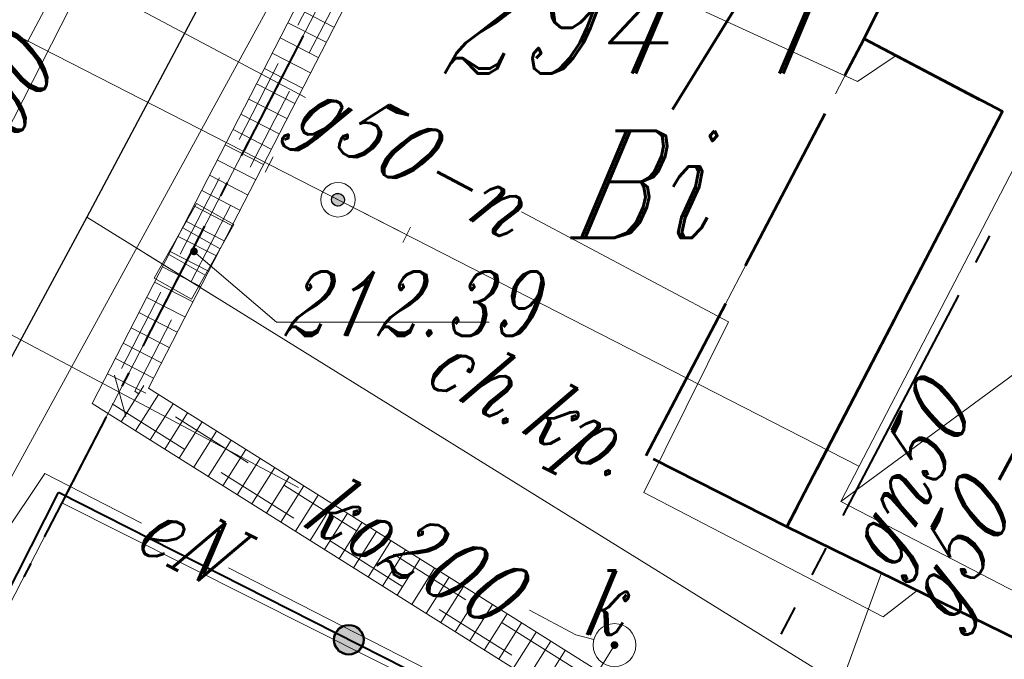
# Model space of a CAD drawing. Header units: millimetres. Extents: x -368 to -158, y 9368 to 9578.
# Tile 31 of 48: x -295 to -283, y 9534 to 9541. Entities that reach past the tile are written whole.
import ezdxf
from ezdxf.enums import TextEntityAlignment as Align

# ---------------------------------------------------------------- set-up
doc = ezdxf.new("R2010")
doc.units = ezdxf.units.MM
for name, pattern in [('Rakowicka 531_1 wstępna wersja$0$EGBN11-500', [2.5, 2, -0.5]), ('Rakowicka 531_1 wstępna wersja$0$KTCR02-500', [1.5, 1, -0.5]), ('Rakowicka 531_1 wstępna wersja$0$KTPL01-500', [2, 1.5, -0.5])]:
    doc.linetypes.add(name, pattern=pattern)
for name, color, linetype, lineweight in [('-- CO_z', 51, 'Continuous', 9), ('Rakowicka 531_1 wstępna wersja$0$EGBB01', 250, 'Continuous', 0), ('Rakowicka 531_1 wstępna wersja$0$EGBD03', 250, 'Continuous', 0), ('Rakowicka 531_1 wstępna wersja$0$EGBN11', 250, 'Continuous', 0), ('Rakowicka 531_1 wstępna wersja$0$EGBU01', 250, 'Continuous', 0), ('Rakowicka 531_1 wstępna wersja$0$EPGPO_216', 7, 'Continuous', 0), ('Rakowicka 531_1 wstępna wersja$0$EPUPZ_251', 7, 'Continuous', 0), ('Rakowicka 531_1 wstępna wersja$0$KTCR02', 250, 'Continuous', 0), ('Rakowicka 531_1 wstępna wersja$0$KTOK05_01', 250, 'Continuous', 0), ('Rakowicka 531_1 wstępna wersja$0$KTPL01', 250, 'Continuous', 0), ('Rakowicka 531_1 wstępna wersja$0$PRGG04', 250, 'Continuous', 0), ('Rakowicka 531_1 wstępna wersja$0$SUOP03_13', 250, 'Continuous', 0), ('Rakowicka 531_1 wstępna wersja$0$SUPE_01', 250, 'Continuous', 0), ('Rakowicka 531_1 wstępna wersja$0$SUPG_01', 250, 'Continuous', 0), ('Rakowicka 531_1 wstępna wersja$0$SUPK_01', 250, 'Continuous', 0), ('Rakowicka 531_1 wstępna wersja$0$SUPT_01', 250, 'Continuous', 0), ('Rakowicka 531_1 wstępna wersja$0$SUPW_01', 250, 'Continuous', 0), ('Rakowicka 531_1 wstępna wersja$0$SUUS05', 250, 'Continuous', 0), ('Rakowicka 531_1 wstępna wersja$0$SUUS15_05_K', 250, 'Continuous', 0)]:
    doc.layers.add(name, color=color, linetype=linetype, lineweight=lineweight)
doc.layers.add('-- RAMKA', color=11, linetype='Continuous')
doc.layers.add('Rakowicka 531_1 wstępna wersja$0$GULKDK', color=7, linetype='Continuous', lineweight=13, true_color=0x0a0909)
doc.layers.add('Rakowicka 531_1 wstępna wersja$0$GUPKSH', color=7, linetype='Continuous', lineweight=0, true_color=0x803300)
doc.styles.add('Rakowicka 531_1 wstępna wersja$0$Style-ITALIC_1250 I 0.20944', font='ITALIC_1250.shx', dxfattribs={"oblique": 12})

# ---------------------------------------------------------------- blocks, each defined once
blk = doc.blocks.new('Rakowicka 531_1 wstępna wersja$0$GUPKSH1')
at = {"layer": 'Rakowicka 531_1 wstępna wersja$0$GUPKSH', "linetype": 'Continuous', "lineweight": 13}
blk.add_hatch(color=36, dxfattribs=at).paths.add_polyline_path([(0, -0.45), (-0.11647, -0.43467), (-0.225, -0.38971), (-0.3182, -0.3182), (-0.38971, -0.225), (-0.43467, -0.11647), (-0.45, 0), (-0.43467, 0.11647), (-0.38971, 0.225), (-0.3182, 0.3182), (-0.225, 0.38971), (-0.11647, 0.43467), (0, 0.45), (0.11647, 0.43467), (0.225, 0.38971), (0.3182, 0.3182), (0.38971, 0.225), (0.43467, 0.11647), (0.45, 0), (0.43467, -0.11647), (0.38971, -0.225), (0.3182, -0.3182), (0.225, -0.38971), (0.11647, -0.43467)])
blk = doc.blocks.new('Rakowicka 531_1 wstępna wersja$0$GULKDK2')
at = {"color": 0, "flags": 128}
blk.add_lwpolyline([(0, 2.5), (0, -2.5)], dxfattribs=at)
blk = doc.blocks.new('Rakowicka 531_1 wstępna wersja$0$GULKDK1')
at = {"color": 0, "flags": 128}
blk.add_lwpolyline([(0, 2.5), (0, -2.5)], dxfattribs=at)
blk = doc.blocks.new('Rakowicka 531_1 wstępna wersja$0$SUUS05')
at = {"layer": 'Rakowicka 531_1 wstępna wersja$0$SUUS05', "color": 250, "linetype": 'Continuous', "lineweight": 13}
for p, q in [((-0.175, -0.25), (-0.175, 0.25)), ((0.175, 0.25), (0.175, -0.25))]:
    blk.add_line(p, q, dxfattribs=at)
at = {"layer": 'Rakowicka 531_1 wstępna wersja$0$SUUS05', "color": 250, "linetype": 'Continuous', "lineweight": 13, "flags": 128}
blk.add_lwpolyline([(-0.5, -0.25), (0.5, -0.25), (0.5, 0.25), (-0.5, 0.25), (-0.5, -0.25)], close=True, dxfattribs=at)
blk = doc.blocks.new('Rakowicka 531_1 wstępna wersja$0$SUUS15_05_K')
at = {"layer": 'Rakowicka 531_1 wstępna wersja$0$SUUS15_05_K', "color": 36, "linetype": 'Continuous', "lineweight": 13}
blk.add_circle((0, 0), 0.25, dxfattribs=at)
blk = doc.blocks.new('Rakowicka 531_1 wstępna wersja')
at = {"layer": 'Rakowicka 531_1 wstępna wersja$0$KTOK05_01', "linetype": 'Continuous', "lineweight": 40}
h = blk.add_hatch(color=250, dxfattribs=at)
edge = h.paths.add_edge_path()
edge.add_arc((7425316.664, 5549104.892), 0.17, 0, 360)
at = {"layer": 'Rakowicka 531_1 wstępna wersja$0$EGBB01', "color": 250, "linetype": 'Continuous', "lineweight": 53, "flags": 128}
blk.add_lwpolyline([(7425321.77, 5549106.21), (7425324.28, 5549111.05), (7425322.67, 5549111.9), (7425325.03, 5549116.66), (7425326.59, 5549115.76), (7425328.55, 5549119.68), (7425341.8, 5549113.09), (7425335.07, 5549099.71), (7425329.86, 5549102.25), (7425321.77, 5549106.21)], close=True, dxfattribs=at)
at = {"layer": 'Rakowicka 531_1 wstępna wersja$0$EGBD03', "color": 96, "linetype": 'Continuous', "lineweight": 13, "flags": 128}
for points in [[(7425324.18, 5549127.474), (7425322.67, 5549124.6), (7425313.32, 5549106.49), (7425303.71, 5549087.75), (7425295.44, 5549072.28), (7425282.33, 5549080.89), (7425294.19, 5549103.78), (7425296.9, 5549108.89), (7425302.92, 5549120.41), (7425305.61, 5549125.48), (7425304.7, 5549125.97), (7425309.344, 5549134.875)], [(7425330.541, 5549078.787), (7425329.63, 5549076.9), (7425328.84, 5549075.25), (7425311.48, 5549083.92), (7425305.85, 5549086.73), (7425303.71, 5549087.75), (7425313.32, 5549106.49), (7425334.47, 5549095.85), (7425337.41, 5549094.37), (7425337.57, 5549094.29), (7425336.35, 5549091.95), (7425336.681, 5549091.785)]]:
    blk.add_lwpolyline(points, dxfattribs=at)
blk.add_lwpolyline([(7425322.67, 5549124.6), (7425344.1, 5549113.78), (7425334.47, 5549095.85), (7425313.32, 5549106.49), (7425322.67, 5549124.6)], close=True, dxfattribs=at)
at = {"layer": 'Rakowicka 531_1 wstępna wersja$0$EGBN11', "color": 250, "linetype": 'Rakowicka 531_1 wstępna wersja$0$EGBN11-500', "lineweight": 53, "flags": 128}
blk.add_lwpolyline([(7425320.13, 5549107.04), (7425322.67, 5549111.9), (7425324.28, 5549111.05), (7425321.77, 5549106.21), (7425320.13, 5549107.04)], close=True, dxfattribs=at)
at = {"layer": 'Rakowicka 531_1 wstępna wersja$0$EPGPO_216', "color": 8, "linetype": 'Continuous', "lineweight": 40}
for p, q in [((7425316.131, 5549111.935), (7425315.443, 5549110.602)), ((7425314.984, 5549109.714), (7425314.296, 5549108.381))]:
    blk.add_line(p, q, dxfattribs=at)
at = {"layer": 'Rakowicka 531_1 wstępna wersja$0$EPGPO_216', "color": 8, "linetype": 'Continuous', "lineweight": 40, "flags": 128}
blk.add_lwpolyline([(7425313.837, 5549107.492), (7425313.32, 5549106.49), (7425313.15, 5549106.159)], dxfattribs=at)
at = {"layer": 'Rakowicka 531_1 wstępna wersja$0$EPUPZ_251', "color": 8, "linetype": 'Continuous', "lineweight": 40}
for p, q in [((7425316.131, 5549111.935), (7425315.672, 5549111.046)), ((7425315.489, 5549110.691), (7425315.409, 5549110.536)), ((7425315.248, 5549110.225), (7425315.168, 5549110.069)), ((7425314.984, 5549109.714), (7425314.526, 5549108.825)), ((7425314.342, 5549108.47), (7425314.262, 5549108.314)), ((7425314.101, 5549108.003), (7425314.021, 5549107.848)), ((7425313.837, 5549107.492), (7425313.379, 5549106.604)), ((7425313.196, 5549106.248), (7425313.116, 5549106.092)), ((7425312.957, 5549105.781), (7425312.877, 5549105.625))]:
    blk.add_line(p, q, dxfattribs=at)
at = {"layer": 'Rakowicka 531_1 wstępna wersja$0$GULKDK', "color": 18, "linetype": 'Continuous', "lineweight": 13, "true_color": 0x0a0909, "flags": 128}
for points in [[(7425328.392, 5549099.357), (7425320.427, 5549103.397), (7425313.674, 5549107.646), (7425316.941, 5549114.007), (7425317.267, 5549114.672), (7425319.898, 5549119.788), (7425321.57, 5549118.917)], [(7425328.618, 5549099.803), (7425320.673, 5549103.833), (7425314.328, 5549107.826), (7425317.389, 5549113.783), (7425317.713, 5549114.448), (7425320.112, 5549119.112), (7425321.34, 5549118.473)]]:
    blk.add_lwpolyline(points, dxfattribs=at)
at = {"layer": 'Rakowicka 531_1 wstępna wersja$0$KTCR02', "color": 250, "linetype": 'Rakowicka 531_1 wstępna wersja$0$KTCR02-500', "lineweight": 13, "flags": 128}
blk.add_lwpolyline([(7425319.95, 5549119.62), (7425317.38, 5549114.62), (7425317.04, 5549113.95), (7425313.83, 5549107.69), (7425320.49, 5549103.5), (7425328.494, 5549099.463), (7425328.4, 5549099.27), (7425328.27, 5549099), (7425320.288, 5549103.052), (7425313.28, 5549106.61), (7425309.444, 5549099.029), (7425306.08, 5549092.38), (7425303.78, 5549087.76), (7425305.85, 5549086.73), (7425311.48, 5549083.92), (7425314.97, 5549085.38), (7425316.48, 5549084.48), (7425315.28, 5549082.06), (7425320.1, 5549079.67)], dxfattribs=at)
blk.add_lwpolyline([(7425321.41, 5549118.57), (7425320.06, 5549119.28), (7425317.6, 5549114.5), (7425317.29, 5549113.84), (7425314.17, 5549107.79), (7425320.61, 5549103.73), (7425320.8, 5549103.61), (7425328.591, 5549099.659), (7425329.86, 5549102.25), (7425321.77, 5549106.21), (7425320.13, 5549107.04), (7425322.67, 5549111.9), (7425323.21, 5549112.98), (7425319.54, 5549114.8), (7425321.41, 5549118.57)], close=True, dxfattribs=at)
at = {"layer": 'Rakowicka 531_1 wstępna wersja$0$KTOK05_01', "color": 250, "linetype": 'Continuous', "lineweight": 40, "flags": 128}
for points in [[(7425303.78, 5549087.76), (7425306.08, 5549092.38), (7425309.444, 5549099.029), (7425313.28, 5549106.61)], [(7425333.42, 5549096.48), (7425328.27, 5549099), (7425320.288, 5549103.052), (7425313.28, 5549106.61)]]:
    blk.add_lwpolyline(points, dxfattribs=at)
at = {"layer": 'Rakowicka 531_1 wstępna wersja$0$KTOK05_01', "color": 250, "linetype": 'Continuous', "lineweight": 40}
for radius in [0.175, 0.17]:
    blk.add_circle((7425316.664, 5549104.892), radius, dxfattribs=at)
at = {"layer": 'Rakowicka 531_1 wstępna wersja$0$KTPL01', "color": 250, "linetype": 'Rakowicka 531_1 wstępna wersja$0$KTPL01-500', "lineweight": 13, "flags": 128}
blk.add_lwpolyline([(7425313.518, 5549096.856), (7425309.444, 5549099.029), (7425313.28, 5549106.61), (7425320.288, 5549103.052)], dxfattribs=at)
at = {"layer": 'Rakowicka 531_1 wstępna wersja$0$PRGG04', "color": 8, "linetype": 'Continuous', "lineweight": 40}
for p, q in [((7425324.129, 5549109.601), (7425323.966, 5549109.291)), ((7425323.767, 5549108.91), (7425322.422, 5549106.341)), ((7425322.222, 5549105.96), (7425322.06, 5549105.65)), ((7425321.861, 5549105.269), (7425321.698, 5549104.959))]:
    blk.add_line(p, q, dxfattribs=at)
at = {"layer": 'Rakowicka 531_1 wstępna wersja$0$SUOP03_13', "color": 1, "linetype": 'Continuous', "lineweight": 30, "flags": 128}
blk.add_lwpolyline([(7425315.052, 5549112.534), (7425313.61, 5549109.82), (7425312.336, 5549107.461)], dxfattribs=at)
at = {"layer": 'Rakowicka 531_1 wstępna wersja$0$SUPE_01', "color": 1, "linetype": 'Continuous', "lineweight": 13}
blk.add_line((7425314.299, 5549109.393), (7425315.116, 5549108.886), dxfattribs=at)
at = {"layer": 'Rakowicka 531_1 wstępna wersja$0$SUPE_01', "color": 1, "linetype": 'Continuous', "lineweight": 13, "flags": 128}
for points in [[(7425313.61, 5549109.82), (7425315.052, 5549112.534), (7425316.715, 5549115.663)], [(7425312.212, 5549107.232), (7425312.336, 5549107.461), (7425313.61, 5549109.82)], [(7425313.61, 5549109.82), (7425322.12, 5549104.54), (7425325.252, 5549102.997)], [(7425314.248, 5549106.252), (7425313.12, 5549106.83), (7425312.11, 5549105.32), (7425309.1, 5549102.41), (7425307.64, 5549099.86), (7425307.126, 5549099.082)], [(7425329.498, 5549102.427), (7425329.41, 5549102.26), (7425328.08, 5549099.72), (7425324.7, 5549101.25), (7425323.72, 5549101.4), (7425315.263, 5549105.732)]]:
    blk.add_lwpolyline(points, dxfattribs=at)
at = {"layer": 'Rakowicka 531_1 wstępna wersja$0$SUPG_01', "color": 52, "linetype": 'Continuous', "lineweight": 13, "flags": 128}
for points in [[(7425313.528, 5549112.489), (7425311.097, 5549107.714)], [(7425313.744, 5549112.499), (7425316.161, 5549111.216)], [(7425318.676, 5549109.881), (7425321.09, 5549108.6), (7425320.1, 5549106.61), (7425322.89, 5549105.16), (7425323.287, 5549105.468)], [(7425321.79, 5549102.7), (7425322.87, 5549105.671)]]:
    blk.add_lwpolyline(points, dxfattribs=at)
at = {"layer": 'Rakowicka 531_1 wstępna wersja$0$SUPK_01', "color": 36, "linetype": 'Continuous', "lineweight": 13, "flags": 128}
for points in [[(7425308.25, 5549110.83), (7425316.079, 5549106.668)], [(7425318.771, 5549105.237), (7425319.31, 5549104.95), (7425319.518, 5549104.894)]]:
    blk.add_lwpolyline(points, dxfattribs=at)
at = {"layer": 'Rakowicka 531_1 wstępna wersja$0$SUPT_01', "color": 30, "linetype": 'Continuous', "lineweight": 13, "flags": 128}
for points in [[(7425310.523, 5549102.252), (7425312.64, 5549106.62), (7425316.55, 5549113.78), (7425316.606, 5549114.026)], [(7425318.464, 5549113.296), (7425322.59, 5549111.4), (7425323.044, 5549111.703)]]:
    blk.add_lwpolyline(points, dxfattribs=at)
at = {"layer": 'Rakowicka 531_1 wstępna wersja$0$SUPW_01', "color": 5, "linetype": 'Continuous', "lineweight": 13, "flags": 128}
blk.add_lwpolyline([(7425318.501, 5549122.458), (7425317.87, 5549121.18), (7425312.918, 5549111.865)], dxfattribs=at)
at = {"layer": 'Rakowicka 531_1 wstępna wersja$0$SUUS15_05_K', "color": 36, "linetype": 'Continuous', "lineweight": 13, "flags": 128}
for points in [[(7425314.86, 5549109.42), (7425315.821, 5549108.596), (7425318.299, 5549108.596)], [(7425319.76, 5549104.83), (7425318.528, 5549102.838), (7425316.023, 5549102.838)]]:
    blk.add_lwpolyline(points, dxfattribs=at)
at = {"layer": 'Rakowicka 531_1 wstępna wersja$0$GULKDK', "color": 18, "linetype": 'Continuous', "lineweight": 13, "true_color": 0x0a0909, "xscale": 0.1, "yscale": 0.1, "zscale": 0.1}
for name, p, rotation in [('Rakowicka 531_1 wstępna wersja$0$GULKDK2', (7425316.269, 5549112.15), 62.81117513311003), ('Rakowicka 531_1 wstępna wersja$0$GULKDK2', (7425316.269, 5549112.15), 62.81117513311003), ('Rakowicka 531_1 wstępna wersja$0$GULKDK2', (7425316.177, 5549111.972), 62.81117513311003), ('Rakowicka 531_1 wstępna wersja$0$GULKDK2', (7425316.177, 5549111.972), 62.81117513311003), ('Rakowicka 531_1 wstępna wersja$0$GULKDK2', (7425316.086, 5549111.794), 62.81117513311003), ('Rakowicka 531_1 wstępna wersja$0$GULKDK2', (7425316.086, 5549111.794), 62.81117513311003), ('Rakowicka 531_1 wstępna wersja$0$GULKDK2', (7425315.994, 5549111.616), 62.81117513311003), ('Rakowicka 531_1 wstępna wersja$0$GULKDK2', (7425315.994, 5549111.616), 62.81117513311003), ('Rakowicka 531_1 wstępna wersja$0$GULKDK2', (7425315.903, 5549111.438), 62.81117513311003), ('Rakowicka 531_1 wstępna wersja$0$GULKDK2', (7425315.903, 5549111.438), 62.81117513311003), ('Rakowicka 531_1 wstępna wersja$0$GULKDK2', (7425315.812, 5549111.26), 62.81117513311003), ('Rakowicka 531_1 wstępna wersja$0$GULKDK2', (7425315.812, 5549111.26), 62.81117513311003), ('Rakowicka 531_1 wstępna wersja$0$GULKDK2', (7425315.72, 5549111.082), 62.81117513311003), ('Rakowicka 531_1 wstępna wersja$0$GULKDK2', (7425315.72, 5549111.082), 62.81117513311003), ('Rakowicka 531_1 wstępna wersja$0$GULKDK2', (7425315.629, 5549110.904), 62.81117513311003), ('Rakowicka 531_1 wstępna wersja$0$GULKDK2', (7425315.629, 5549110.904), 62.81117513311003), ('Rakowicka 531_1 wstępna wersja$0$GULKDK2', (7425315.537, 5549110.727), 62.81117513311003), ('Rakowicka 531_1 wstępna wersja$0$GULKDK2', (7425315.537, 5549110.727), 62.81117513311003), ('Rakowicka 531_1 wstępna wersja$0$GULKDK2', (7425315.446, 5549110.549), 62.81117513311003), ('Rakowicka 531_1 wstępna wersja$0$GULKDK2', (7425315.446, 5549110.549), 62.81117513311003), ('Rakowicka 531_1 wstępna wersja$0$GULKDK2', (7425315.355, 5549110.371), 62.81117513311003), ('Rakowicka 531_1 wstępna wersja$0$GULKDK2', (7425315.355, 5549110.371), 62.81117513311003), ('Rakowicka 531_1 wstępna wersja$0$GULKDK2', (7425315.263, 5549110.193), 62.81117513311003), ('Rakowicka 531_1 wstępna wersja$0$GULKDK2', (7425315.263, 5549110.193), 62.81117513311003), ('Rakowicka 531_1 wstępna wersja$0$GULKDK2', (7425315.172, 5549110.015), 62.81117513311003), ('Rakowicka 531_1 wstępna wersja$0$GULKDK2', (7425315.172, 5549110.015), 62.81117513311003), ('Rakowicka 531_1 wstępna wersja$0$GULKDK2', (7425315.08, 5549109.837), 62.81117513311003), ('Rakowicka 531_1 wstępna wersja$0$GULKDK2', (7425315.08, 5549109.837), 62.81117513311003), ('Rakowicka 531_1 wstępna wersja$0$GULKDK2', (7425314.989, 5549109.659), 62.81117513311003), ('Rakowicka 531_1 wstępna wersja$0$GULKDK2', (7425314.989, 5549109.659), 62.81117513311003), ('Rakowicka 531_1 wstępna wersja$0$GULKDK2', (7425314.898, 5549109.481), 62.81117513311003), ('Rakowicka 531_1 wstępna wersja$0$GULKDK2', (7425314.898, 5549109.481), 62.81117513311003), ('Rakowicka 531_1 wstępna wersja$0$GULKDK2', (7425314.806, 5549109.303), 62.81117513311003), ('Rakowicka 531_1 wstępna wersja$0$GULKDK2', (7425314.806, 5549109.303), 62.81117513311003), ('Rakowicka 531_1 wstępna wersja$0$GULKDK2', (7425314.715, 5549109.125), 62.81117513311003), ('Rakowicka 531_1 wstępna wersja$0$GULKDK2', (7425314.715, 5549109.125), 62.81117513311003), ('Rakowicka 531_1 wstępna wersja$0$GULKDK2', (7425314.624, 5549108.948), 62.81117513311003), ('Rakowicka 531_1 wstępna wersja$0$GULKDK2', (7425314.624, 5549108.948), 62.81117513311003), ('Rakowicka 531_1 wstępna wersja$0$GULKDK2', (7425314.532, 5549108.77), 62.81117513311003), ('Rakowicka 531_1 wstępna wersja$0$GULKDK2', (7425314.532, 5549108.77), 62.81117513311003), ('Rakowicka 531_1 wstępna wersja$0$GULKDK2', (7425314.441, 5549108.592), 62.81117513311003), ('Rakowicka 531_1 wstępna wersja$0$GULKDK2', (7425314.441, 5549108.592), 62.81117513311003), ('Rakowicka 531_1 wstępna wersja$0$GULKDK2', (7425314.349, 5549108.414), 62.81117513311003), ('Rakowicka 531_1 wstępna wersja$0$GULKDK2', (7425314.349, 5549108.414), 62.81117513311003), ('Rakowicka 531_1 wstępna wersja$0$GULKDK2', (7425314.258, 5549108.236), 62.81117513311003), ('Rakowicka 531_1 wstępna wersja$0$GULKDK2', (7425314.258, 5549108.236), 62.81117513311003), ('Rakowicka 531_1 wstępna wersja$0$GULKDK2', (7425314.167, 5549108.058), 62.81117513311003), ('Rakowicka 531_1 wstępna wersja$0$GULKDK2', (7425314.167, 5549108.058), 62.81117513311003), ('Rakowicka 531_1 wstępna wersja$0$GULKDK2', (7425314.075, 5549107.88), 62.81117513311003), ('Rakowicka 531_1 wstępna wersja$0$GULKDK2', (7425314.075, 5549107.88), 62.81117513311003), ('Rakowicka 531_1 wstępna wersja$0$GULKDK1', (7425314.001, 5549107.736), 15.31485344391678), ('Rakowicka 531_1 wstępna wersja$0$GULKDK2', (7425314.144, 5549107.646), 147.8185317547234), ('Rakowicka 531_1 wstępna wersja$0$GULKDK2', (7425314.144, 5549107.646), 147.8185317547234), ('Rakowicka 531_1 wstępna wersja$0$GULKDK2', (7425314.313, 5549107.54), 147.8185317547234), ('Rakowicka 531_1 wstępna wersja$0$GULKDK2', (7425314.313, 5549107.54), 147.8185317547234), ('Rakowicka 531_1 wstępna wersja$0$GULKDK2', (7425314.483, 5549107.433), 147.8185317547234), ('Rakowicka 531_1 wstępna wersja$0$GULKDK2', (7425314.483, 5549107.433), 147.8185317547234), ('Rakowicka 531_1 wstępna wersja$0$GULKDK2', (7425314.652, 5549107.327), 147.8185317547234), ('Rakowicka 531_1 wstępna wersja$0$GULKDK2', (7425314.652, 5549107.327), 147.8185317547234), ('Rakowicka 531_1 wstępna wersja$0$GULKDK2', (7425314.821, 5549107.22), 147.8185317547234), ('Rakowicka 531_1 wstępna wersja$0$GULKDK2', (7425314.821, 5549107.22), 147.8185317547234), ('Rakowicka 531_1 wstępna wersja$0$GULKDK2', (7425314.99, 5549107.114), 147.8185317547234), ('Rakowicka 531_1 wstępna wersja$0$GULKDK2', (7425314.99, 5549107.114), 147.8185317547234), ('Rakowicka 531_1 wstępna wersja$0$GULKDK2', (7425315.16, 5549107.007), 147.8185317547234), ('Rakowicka 531_1 wstępna wersja$0$GULKDK2', (7425315.16, 5549107.007), 147.8185317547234), ('Rakowicka 531_1 wstępna wersja$0$GULKDK2', (7425315.329, 5549106.9), 147.8185317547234), ('Rakowicka 531_1 wstępna wersja$0$GULKDK2', (7425315.329, 5549106.9), 147.8185317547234), ('Rakowicka 531_1 wstępna wersja$0$GULKDK2', (7425315.498, 5549106.794), 147.8185317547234), ('Rakowicka 531_1 wstępna wersja$0$GULKDK2', (7425315.498, 5549106.794), 147.8185317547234), ('Rakowicka 531_1 wstępna wersja$0$GULKDK2', (7425315.668, 5549106.687), 147.8185317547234), ('Rakowicka 531_1 wstępna wersja$0$GULKDK2', (7425315.668, 5549106.687), 147.8185317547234), ('Rakowicka 531_1 wstępna wersja$0$GULKDK2', (7425315.837, 5549106.581), 147.8185317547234), ('Rakowicka 531_1 wstępna wersja$0$GULKDK2', (7425315.837, 5549106.581), 147.8185317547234), ('Rakowicka 531_1 wstępna wersja$0$GULKDK2', (7425316.006, 5549106.474), 147.8185317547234), ('Rakowicka 531_1 wstępna wersja$0$GULKDK2', (7425316.006, 5549106.474), 147.8185317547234), ('Rakowicka 531_1 wstępna wersja$0$GULKDK2', (7425316.175, 5549106.368), 147.8185317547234), ('Rakowicka 531_1 wstępna wersja$0$GULKDK2', (7425316.175, 5549106.368), 147.8185317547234), ('Rakowicka 531_1 wstępna wersja$0$GULKDK2', (7425316.345, 5549106.261), 147.8185317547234), ('Rakowicka 531_1 wstępna wersja$0$GULKDK2', (7425316.345, 5549106.261), 147.8185317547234), ('Rakowicka 531_1 wstępna wersja$0$GULKDK2', (7425316.514, 5549106.155), 147.8185317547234), ('Rakowicka 531_1 wstępna wersja$0$GULKDK2', (7425316.514, 5549106.155), 147.8185317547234), ('Rakowicka 531_1 wstępna wersja$0$GULKDK2', (7425316.683, 5549106.048), 147.8185317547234), ('Rakowicka 531_1 wstępna wersja$0$GULKDK2', (7425316.683, 5549106.048), 147.8185317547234), ('Rakowicka 531_1 wstępna wersja$0$GULKDK2', (7425316.852, 5549105.942), 147.8185317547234), ('Rakowicka 531_1 wstępna wersja$0$GULKDK2', (7425316.852, 5549105.942), 147.8185317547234), ('Rakowicka 531_1 wstępna wersja$0$GULKDK2', (7425317.022, 5549105.835), 147.8185317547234), ('Rakowicka 531_1 wstępna wersja$0$GULKDK2', (7425317.022, 5549105.835), 147.8185317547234), ('Rakowicka 531_1 wstępna wersja$0$GULKDK2', (7425317.191, 5549105.729), 147.8185317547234), ('Rakowicka 531_1 wstępna wersja$0$GULKDK2', (7425317.191, 5549105.729), 147.8185317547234), ('Rakowicka 531_1 wstępna wersja$0$GULKDK2', (7425317.36, 5549105.622), 147.8185317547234), ('Rakowicka 531_1 wstępna wersja$0$GULKDK2', (7425317.36, 5549105.622), 147.8185317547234), ('Rakowicka 531_1 wstępna wersja$0$GULKDK2', (7425317.53, 5549105.516), 147.8185317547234), ('Rakowicka 531_1 wstępna wersja$0$GULKDK2', (7425317.53, 5549105.516), 147.8185317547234), ('Rakowicka 531_1 wstępna wersja$0$GULKDK2', (7425317.699, 5549105.409), 147.8185317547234), ('Rakowicka 531_1 wstępna wersja$0$GULKDK2', (7425317.699, 5549105.409), 147.8185317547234), ('Rakowicka 531_1 wstępna wersja$0$GULKDK2', (7425317.868, 5549105.303), 147.8185317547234), ('Rakowicka 531_1 wstępna wersja$0$GULKDK2', (7425317.868, 5549105.303), 147.8185317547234), ('Rakowicka 531_1 wstępna wersja$0$GULKDK2', (7425318.037, 5549105.196), 147.8185317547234), ('Rakowicka 531_1 wstępna wersja$0$GULKDK2', (7425318.037, 5549105.196), 147.8185317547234), ('Rakowicka 531_1 wstępna wersja$0$GULKDK2', (7425318.207, 5549105.09), 147.8185317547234), ('Rakowicka 531_1 wstępna wersja$0$GULKDK2', (7425318.207, 5549105.09), 147.8185317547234), ('Rakowicka 531_1 wstępna wersja$0$GULKDK2', (7425318.376, 5549104.983), 147.8185317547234), ('Rakowicka 531_1 wstępna wersja$0$GULKDK2', (7425318.376, 5549104.983), 147.8185317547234), ('Rakowicka 531_1 wstępna wersja$0$GULKDK2', (7425318.545, 5549104.877), 147.8185317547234), ('Rakowicka 531_1 wstępna wersja$0$GULKDK2', (7425318.545, 5549104.877), 147.8185317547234), ('Rakowicka 531_1 wstępna wersja$0$GULKDK2', (7425318.714, 5549104.77), 147.8185317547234), ('Rakowicka 531_1 wstępna wersja$0$GULKDK2', (7425318.714, 5549104.77), 147.8185317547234), ('Rakowicka 531_1 wstępna wersja$0$GULKDK2', (7425318.884, 5549104.664), 147.8185317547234), ('Rakowicka 531_1 wstępna wersja$0$GULKDK2', (7425318.884, 5549104.664), 147.8185317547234), ('Rakowicka 531_1 wstępna wersja$0$GULKDK2', (7425319.053, 5549104.557), 147.8185317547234), ('Rakowicka 531_1 wstępna wersja$0$GULKDK2', (7425319.053, 5549104.557), 147.8185317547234)]:
    blk.add_blockref(name, p, dxfattribs=dict(at, rotation=rotation))
at = {"layer": 'Rakowicka 531_1 wstępna wersja$0$SUUS05', "color": 250, "linetype": 'Continuous', "lineweight": 13, "rotation": 60.5757356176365}
blk.add_blockref('Rakowicka 531_1 wstępna wersja$0$SUUS05', (7425314.86, 5549109.42), dxfattribs=at)
at = {"layer": 'Rakowicka 531_1 wstępna wersja$0$SUUS15_05_K', "color": 36, "linetype": 'Continuous', "lineweight": 13, "xscale": 0.1, "yscale": 0.1, "zscale": 0.1}
for p in [(7425314.86, 5549109.42), (7425319.76, 5549104.83)]:
    blk.add_blockref('Rakowicka 531_1 wstępna wersja$0$GUPKSH1', p, dxfattribs=at)
at = {"layer": 'Rakowicka 531_1 wstępna wersja$0$SUUS15_05_K', "color": 36, "linetype": 'Continuous', "lineweight": 13}
blk.add_blockref('Rakowicka 531_1 wstępna wersja$0$SUUS15_05_K', (7425319.76, 5549104.83), dxfattribs=at)
at = {"layer": 'Rakowicka 531_1 wstępna wersja$0$EGBD03', "color": 96, "linetype": 'Continuous', "lineweight": 30, "insert": (7425317.739, 5549111.076), "char_height": 1.25, "attachment_point": 7, "rotation": 359.9998, "line_spacing_factor": 0.6, "style": 'Rakowicka 531_1 wstępna wersja$0$Style-ITALIC_1250 I 0.20944'}
blk.add_mtext('\\H1x;\\W0.8;294/1', dxfattribs=at)
at = {"layer": 'Rakowicka 531_1 wstępna wersja$0$EGBU01', "color": 96, "linetype": 'Continuous', "lineweight": 30, "insert": (7425319.247, 5549109.577), "char_height": 1.25, "attachment_point": 7, "rotation": 359.9998, "line_spacing_factor": 0.6, "style": 'Rakowicka 531_1 wstępna wersja$0$Style-ITALIC_1250 I 0.20944'}
blk.add_mtext('\\H1x;\\W0.8;Bi', dxfattribs=at)
at = {"layer": 'Rakowicka 531_1 wstępna wersja$0$KTCR02', "color": 250, "linetype": 'Continuous', "lineweight": 13, "style": 'Rakowicka 531_1 wstępna wersja$0$Style-ITALIC_1250 I 0.20944', "oblique": 12, "width": 0.8}
blk.add_text('ch.kp.', height=0.75, rotation=333.1561, dxfattribs=at).set_placement((7425318.67, 5549107.313), align=Align.CENTER)
at = {"layer": 'Rakowicka 531_1 wstępna wersja$0$SUPE_01', "color": 1, "linetype": 'Continuous', "lineweight": 13, "style": 'Rakowicka 531_1 wstępna wersja$0$Style-ITALIC_1250 I 0.20944', "oblique": 12, "width": 0.8}
blk.add_text('eN', height=0.75, rotation=332.8756, dxfattribs=at).set_placement((7425314.79, 5549106.059), align=Align.MIDDLE_CENTER)
at = {"layer": 'Rakowicka 531_1 wstępna wersja$0$SUPG_01', "color": 250, "linetype": 'Continuous', "lineweight": 13, "style": 'Rakowicka 531_1 wstępna wersja$0$Style-ITALIC_1250 I 0.20944', "oblique": 12, "width": 0.8}
for s, rotation, p in [('g50-n', 332.0448, (7425317.421, 5549110.552)), ('gn50', 63.7812, (7425323.149, 5549106.805)), ('g50-n', 61.5845, (7425324.033, 5549106.483))]:
    blk.add_text(s, height=0.75, rotation=rotation, dxfattribs=at).set_placement(p, align=Align.MIDDLE_CENTER)
at = {"layer": 'Rakowicka 531_1 wstępna wersja$0$SUPK_01', "color": 36, "linetype": 'Continuous', "lineweight": 13, "style": 'Rakowicka 531_1 wstępna wersja$0$Style-ITALIC_1250 I 0.20944', "oblique": 12, "width": 0.8}
blk.add_text('ko200', height=0.75, rotation=332.0029, dxfattribs=at).set_placement((7425317.425, 5549105.952), align=Align.MIDDLE_CENTER)
at = {"layer": 'Rakowicka 531_1 wstępna wersja$0$SUPW_01', "color": 5, "linetype": 'Continuous', "lineweight": 13, "style": 'Rakowicka 531_1 wstępna wersja$0$Style-ITALIC_1250 I 0.20944', "oblique": 12, "width": 0.8}
blk.add_text('wo100', height=0.75, rotation=62.0042, dxfattribs=at).set_placement((7425312.291, 5549110.561), align=Align.MIDDLE_CENTER)
at = {"layer": 'Rakowicka 531_1 wstępna wersja$0$SUUS15_05_K', "color": 36, "linetype": 'Continuous', "lineweight": 13, "char_height": 0.75, "attachment_point": 7, "rotation": 359.9998, "line_spacing_factor": 0.6, "style": 'Rakowicka 531_1 wstępna wersja$0$Style-ITALIC_1250 I 0.20944'}
for s, insert in [('\\H1x;\\W0.8;212.39', (7425315.897, 5549108.434)), ('\\H1x;\\W0.8;k', (7425319.39, 5549104.95))]:
    blk.add_mtext(s, dxfattribs=dict(at, insert=insert))
blk = doc.blocks.new('-- 4290_32')
at = {"linetype": 'Continuous'}
h = blk.add_hatch(color=251, dxfattribs=at)
edge = h.paths.add_edge_path()
edge.add_ellipse((0, 0), major_axis=(0.0583, 0.0583), ratio=1, start_angle=346.5245, end_angle=526.5245)
edge.add_ellipse((0, 0), major_axis=(0.0583, 0.0583), ratio=1, start_angle=166.5245, end_angle=346.5245)
at = {"color": 11, "linetype": 'Continuous', "lineweight": 0}
for p, q in [((-0.9, -0.1), (-0.9, 0.1)), ((0.9, -0.1), (0.9, 0.1))]:
    blk.add_line(p, q, dxfattribs=at)
at = {"color": 0, "lineweight": 0, "ltscale": 0.05}
blk.add_line((-0.9, 0), (0.9, 0), dxfattribs=at)
at = {"color": 11, "lineweight": 25}
blk.add_ellipse((0, 0), major_axis=(-0.053, 0.053), ratio=1, start_param=4.477196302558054, end_param=10.76038160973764, dxfattribs=at)

msp = doc.modelspace()

# ---------------------------------------------------------------- linework, layer by layer
at = {"layer": '-- CO_z'}
msp.add_line((-297.196, 9542.332, 0), (-285.022, 9536.105, 0), dxfattribs=at)
at = {"layer": '-- CO_z', "color": 11}
msp.add_line((-280.772, 9538.977, -10.18), (-285.235, 9535.693, -10.18), dxfattribs=at)
at = {"layer": '-- CO_z', "color": 11, "elevation": -10.18}
msp.add_lwpolyline([(-282.947, 9540.105), (-280.772, 9538.977), (-283.06, 9534.565), (-285.235, 9535.693), (-282.947, 9540.105)], dxfattribs=at)
at = {"layer": '-- CO_z', "color": 50, "ltscale": 5}
msp.add_circle((-291.093, 9539.21, 0), 0.201, dxfattribs=at)

# ---------------------------------------------------------------- block references
at = {"layer": '-- CO_z', "rotation": 152.9098363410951}
msp.add_blockref('-- 4290_32', (-291.093, 9539.21, 0), dxfattribs=at)
at = {"layer": '-- RAMKA'}
msp.add_blockref('Rakowicka 531_1 wstępna wersja', (-7425607.631, -5539570.812), dxfattribs=at)

doc.saveas('drawing.dxf')
